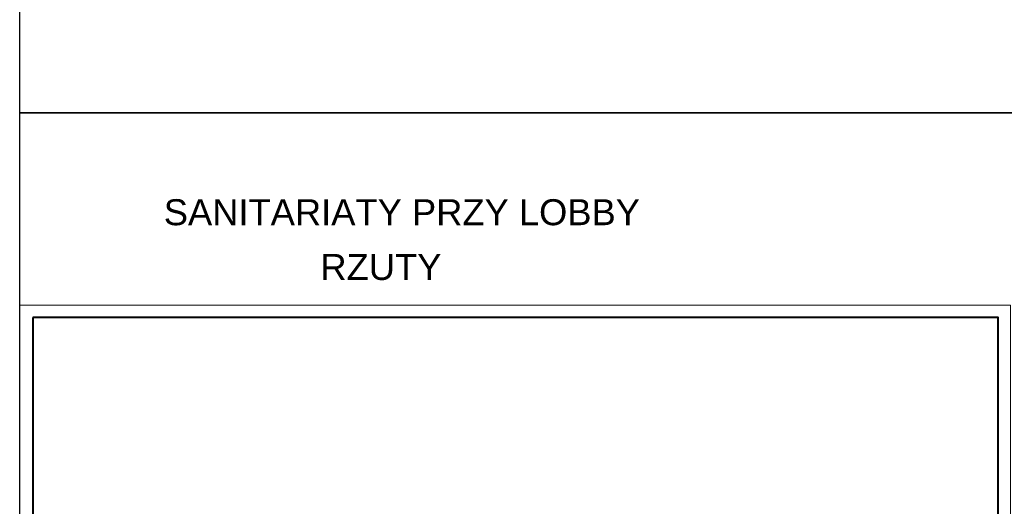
# Model space of a CAD drawing. Header units: centimetres. Extents: x -15121 to 30567, y -60641 to 0.
# Tile 48 of 256: x 641 to 3671, y -25028 to -23530. Entities that reach past the tile are written whole.
import ezdxf

# ---------------------------------------------------------------- set-up
doc = ezdxf.new("R2010")
doc.units = ezdxf.units.CM
doc.header["$LTSCALE"] = 60
doc.layers.add('A Obramowanie', color=7, linetype='Continuous', lineweight=15, plot=False)
doc.layers.add('A Ramka', color=5, linetype='Continuous', lineweight=40)
for name, color, linetype in [('AIKA lampy i wyłaczniki2', 150, 'Continuous'), ('AIKA widokowe', 7, 'Continuous'), ('AIKA wymiarowanie ogólne rzut', 7, 'Continuous')]:
    doc.layers.add(name, color=color, linetype=linetype)
doc.styles.add('Annotative', font='arial.ttf')

msp = doc.modelspace()

# ---------------------------------------------------------------- linework, layer by layer
at = {"layer": 'A Obramowanie', "transparency": 33554610}
msp.add_lwpolyline([(641.4988, -24408.9094), (641.4988, -26642.0487), (3689.6487, -26642.0487), (3689.6487, -24408.9094)], close=True, dxfattribs=at)
at = {"layer": 'A Ramka', "transparency": 33554610}
msp.add_lwpolyline([(682.0538, -24446.5044), (682.0538, -26604.4537), (3652.0538, -26604.4537), (3652.0538, -24446.5044)], close=True, dxfattribs=at)
at = {"layer": 'AIKA lampy i wyłaczniki2'}
msp.add_lwpolyline([(642.021, -19414.363), (30566.6882, -19414.363), (30566.6882, -35369.3094), (642.021, -35369.3094)], close=True, dxfattribs=at)
at = {"layer": 'AIKA lampy i wyłaczniki2', "color": 2}
msp.add_lwpolyline([(642.021, -23816.6307), (17422.067, -23816.6307), (17422.067, -28369.2106), (642.021, -28369.2106)], close=True, dxfattribs=at)
at = {"layer": 'AIKA widokowe', "color": 2}
for points in [[(642.021, -19840.8615), (13335.1719, -19840.8615), (13335.1719, -23816.6307), (642.021, -23816.6307)], [(642.021, -23816.6307), (17422.067, -23816.6307), (17422.067, -27792.3999), (642.021, -27792.3999)]]:
    msp.add_lwpolyline(points, close=True, dxfattribs=at)

# ---------------------------------------------------------------- texts
at = {"layer": 'AIKA wymiarowanie ogólne rzut', "style": 'Annotative'}
for s, height, p in [('SANITARIATY PRZY LOBBY ', 79.986582, (1084.8003, -24162.7115)), ('RZUTY ', 79.98658, (1566.7233, -24331.2322))]:
    msp.add_text(s, height=height, dxfattribs=at).set_placement(p)

doc.saveas('drawing.dxf')
